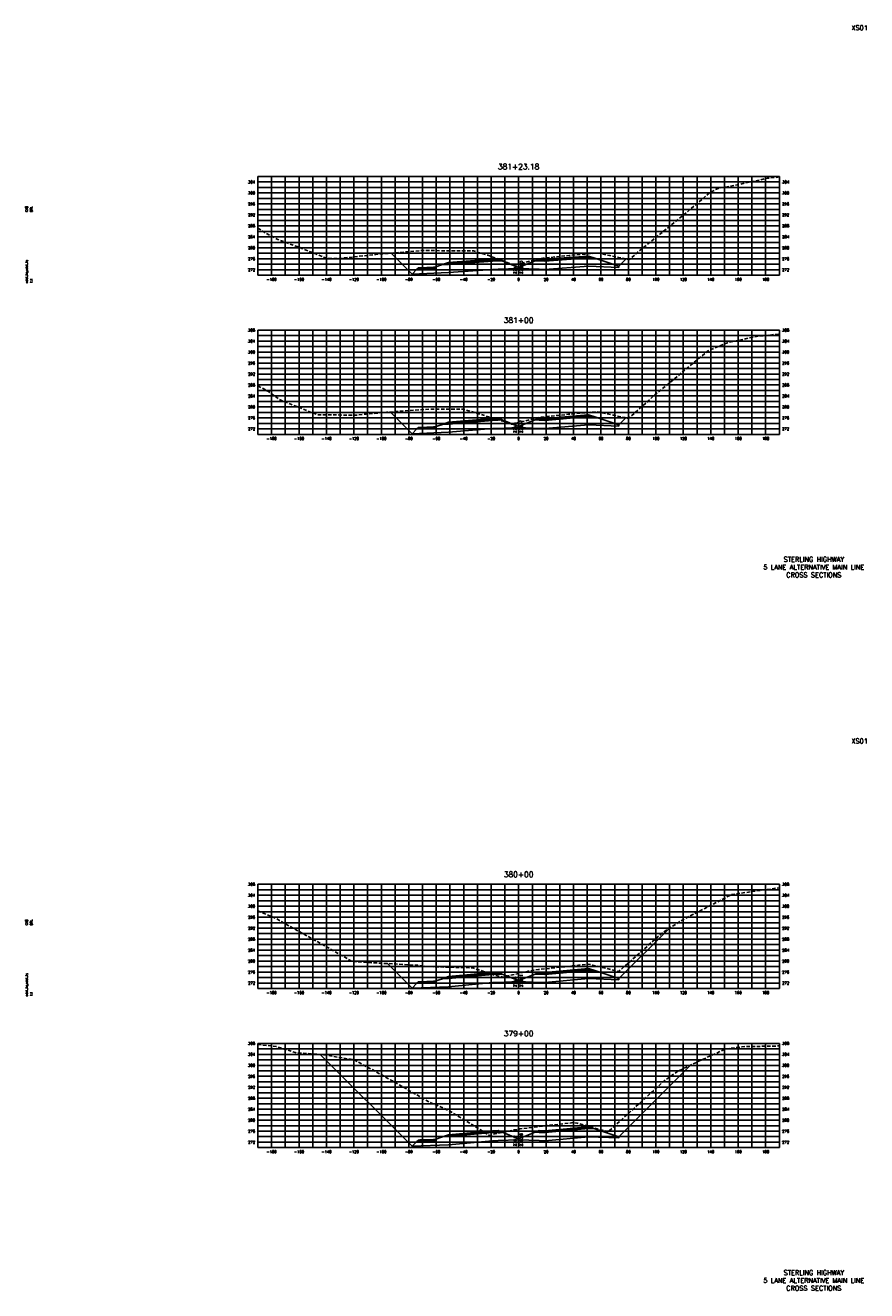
# Model space of a CAD drawing. Extents: x 37 to 10140, y -1968 to 9206.
# Tile 96 of 105: x 5877 to 6490, y 7296 to 8218. Entities that reach past the tile are written whole.
import ezdxf
from ezdxf.enums import TextEntityAlignment as Align

# ---------------------------------------------------------------- set-up
doc = ezdxf.new("R2010")
doc.units = 0
doc.header["$LTSCALE"] = 20
doc.header["$MEASUREMENT"] = 0
doc.linetypes.add('HIDDEN_050%', pattern=[0.1875, 0.125, -0.0625])
for name, color, linetype in [('S-AT-TXT175', 6, 'Continuous'), ('S-AT-TXT80', 1, 'Continuous'), ('XDATUM', 3, 'Continuous'), ('XEG', 1, 'HIDDEN_050%'), ('XFG', 2, 'Continuous'), ('XGRID', 251, 'Continuous'), ('XGRIDT', 2, 'Continuous'), ('XREF-BORDER', 7, 'Continuous')]:
    doc.layers.add(name, color=color, linetype=linetype)
doc.styles.add('L100', font='simplex.shx', dxfattribs={"height": 2})
doc.styles.add('L175', font='ROMANSM.shx', dxfattribs={"height": 3.5})
doc.styles.add('L80', font='ROMANSM.shx', dxfattribs={"height": 1.6})

# ---------------------------------------------------------------- blocks, each defined once
blk = doc.blocks.new('03025_00_att1')
at = {"layer": 'S-AT-TXT175', "style": 'L175'}
for tag, p in [('NUM', (32.402, 20.822)), ('LINE1', (30.64, 1.444)), ('LINE2', (30.64, 1.161)), ('LINE3', (30.64, 0.877))]:
    blk.add_attdef(tag, text='', height=0.175, dxfattribs=at).set_placement(p, align=Align.CENTER)
at = {"layer": 'S-AT-TXT80', "style": 'L80'}
for tag, p in [('DESIGNED', (2.094, 14.201)), ('CHECKED', (2.265, 14.201)), ('DRAFTED', (2.436, 14.201)), ('PCTB', (2.094, 11.605)), ('PSCALE', (2.265, 11.605)), ('PVIEW', (2.436, 11.605))]:
    blk.add_attdef(tag, p, '', height=0.08, rotation=90, dxfattribs=at)

msp = doc.modelspace()

# ---------------------------------------------------------------- linework, layer by layer
at = {"layer": 'XDATUM', "flags": 128}
for points in [[(6143.17, 8052.12), (6158.41, 8036.88), (6185, 8037.94), (6217, 8040.27), (6221, 8040.43), (6236, 8041.03), (6251, 8040.43), (6255, 8040.27), (6287, 8042.6), (6309, 8041.72), (6309, 8042.6), (6314.26, 8047.86)], [(6142.51, 7936.33), (6158.41, 7920.42), (6185, 7921.49), (6217, 7924.2), (6221, 7924.36), (6236, 7924.96), (6251, 7924.36), (6255, 7924.2), (6287, 7926.92), (6309, 7926.04), (6309, 7926.92), (6314.15, 7932.07)], [(6140.5, 7534.19), (6158.41, 7516.28), (6185, 7517.34), (6217, 7520.29), (6221, 7520.45), (6236, 7521.05), (6251, 7520.45), (6255, 7520.29), (6287, 7523.23), (6309, 7522.35), (6309, 7523.24), (6345.62, 7559.86)], [(6091.48, 7467.9), (6158.41, 7400.97), (6185, 7402.03), (6217, 7404.97), (6221, 7405.13), (6236, 7405.73), (6251, 7405.13), (6255, 7404.97), (6287, 7407.92), (6309, 7407.04), (6309, 7407.92), (6361.13, 7460.05)]]:
    msp.add_lwpolyline(points, dxfattribs=at)
at = {"layer": 'XEG', "flags": 128}
for points in [[(6046, 8070.34), (6051.61, 8066.8), (6060.57, 8062.06), (6078.01, 8055.61), (6096.22, 8048.38), (6105.58, 8048.24), (6131.87, 8051.13), (6159.55, 8053.56), (6167.52, 8054.15), (6183.01, 8053.82), (6203.17, 8053.74), (6213.53, 8050.59), (6218.75, 8048.8), (6232.61, 8043.4), (6236, 8044.25), (6237.31, 8044.57), (6249.39, 8047.57), (6250.54, 8047.8), (6253.62, 8048.46), (6259.63, 8049.04), (6273.07, 8050.41), (6286.91, 8051.68), (6292.86, 8052.26), (6293.83, 8052.1), (6295.69, 8051.82), (6302.43, 8050.34), (6306.32, 8049.53), (6307.12, 8049.36), (6309.05, 8048.95), (6316.87, 8047.31), (6321.48, 8051.64), (6351.29, 8075.92), (6356.85, 8080.55), (6375.45, 8096.36), (6381.42, 8099.31), (6393.03, 8101.5), (6417.07, 8106.68), (6426, 8107.64)], [(6046, 7955.48), (6053.72, 7951.17), (6062.85, 7944.85), (6089.27, 7934.34), (6117.07, 7933.95), (6124.83, 7934.8), (6139.62, 7936.1), (6160.38, 7937.72), (6171.28, 7938.4), (6195.94, 7938.31), (6225.5, 7929.29), (6230.56, 7927.55), (6231.74, 7927.55), (6236, 7928.61), (6238.79, 7929.3), (6241.3, 7929.92), (6245.8, 7931.04), (6248.59, 7931.72), (6249.31, 7931.84), (6252.97, 7932.63), (6256.06, 7932.96), (6272.37, 7934.63), (6275.42, 7934.93), (6292.21, 7936.47), (6294.51, 7936.13), (6294.98, 7936.08), (6313.42, 7932.21), (6316.13, 7931.66), (6328.7, 7942.8), (6333.92, 7947.7), (6346.2, 7957.71), (6373.7, 7980.76), (6388.14, 7986.79), (6409.25, 7991.36), (6426, 7993.17)], [(6046, 7572.54), (6059.42, 7567.01), (6061.85, 7565.64), (6066.09, 7563.07), (6097.02, 7545.84), (6114.74, 7535.68), (6162.66, 7532.91), (6170.06, 7532.01), (6202.54, 7531.09), (6218.53, 7525.68), (6224.6, 7524.38), (6228.09, 7525.23), (6236, 7527.03), (6242.37, 7528.49), (6243.08, 7528.64), (6247.1, 7529.38), (6250.44, 7529.78), (6266.59, 7531.56), (6269.37, 7531.87), (6286.68, 7533.8), (6289.81, 7533.12), (6290.14, 7533.08), (6307.76, 7528.73), (6308.87, 7528.39), (6316.99, 7535.42), (6336.03, 7552.53), (6343.23, 7558.36), (6355.8, 7566.23), (6391.36, 7584.6), (6426, 7589.44)], [(6046, 7475.18), (6059.36, 7473.8), (6073.24, 7469.28), (6095.51, 7467.59), (6108.09, 7465.24), (6115.92, 7464.18), (6142.93, 7449.3), (6172.48, 7432.31), (6177.78, 7430.48), (6185.92, 7426.62), (6186.3, 7426.38), (6193.2, 7422.23), (6214.76, 7408.92), (6217.32, 7409.64), (6232.31, 7412.85), (6236, 7413.5), (6236.35, 7413.56), (6236.78, 7413.64), (6238.73, 7413.87), (6256.25, 7416.04), (6275.88, 7418.24), (6276.16, 7418.27), (6278.55, 7417.87), (6278.56, 7417.87), (6279.41, 7417.64), (6301.3, 7411.52), (6303.86, 7413.88), (6342.15, 7448.73), (6352.02, 7455.65), (6367.87, 7463.3), (6386.87, 7471.93), (6398.7, 7473.57), (6426, 7474.15)]]:
    msp.add_lwpolyline(points, dxfattribs=at)
at = {"layer": 'XFG', "flags": 128}
for points in [[(6158.41, 8036.88), (6158.41, 8036.88), (6143.17, 8052.12)], [(6236, 8041.77), (6224.05, 8046.55), (6221, 8046.43), (6217, 8046.27), (6185, 8043.94), (6180.43, 8043.76), (6175, 8041.95), (6175, 8040.95), (6161.96, 8040.42), (6158.41, 8036.88), (6185, 8037.94), (6217, 8040.27), (6221, 8040.43), (6236, 8041.03), (6236, 8041.77)], [(6221, 8046.77), (6217, 8046.61), (6185, 8044.28), (6185, 8045.28), (6180.43, 8043.76), (6185, 8043.94), (6217, 8046.27), (6221, 8046.43), (6224.05, 8046.55), (6221, 8047.77), (6221, 8046.77)], [(6221, 8047.77), (6217, 8047.61), (6185, 8045.28), (6185, 8044.94), (6217, 8047.27), (6221, 8047.43), (6221, 8047.77)], [(6221, 8047.43), (6217, 8047.27), (6185, 8044.94), (6185, 8044.28), (6217, 8046.61), (6221, 8046.77), (6221, 8047.43)], [(6236, 8041.77), (6247.96, 8046.55), (6251, 8046.43), (6255, 8046.27), (6287, 8048.6), (6291.57, 8048.41), (6309, 8042.6), (6309, 8041.72), (6287, 8042.6), (6255, 8040.27), (6251, 8040.43), (6236, 8041.03)], [(6251, 8047.77), (6247.96, 8046.55), (6251, 8046.43), (6255, 8046.27), (6287, 8048.6), (6291.57, 8048.41), (6287, 8049.94), (6287, 8048.94), (6255, 8046.61), (6251, 8046.77), (6251, 8047.77)], [(6251, 8047.77), (6251, 8047.43), (6255, 8047.27), (6287, 8049.6), (6287, 8049.94), (6255, 8047.61), (6251, 8047.77)], [(6251, 8047.43), (6251, 8046.77), (6255, 8046.61), (6287, 8048.94), (6287, 8049.6), (6255, 8047.27), (6251, 8047.43)], [(6309, 8042.6), (6309, 8042.6), (6314.26, 8047.86)], [(6175, 8041.95), (6174, 8041.91), (6174, 8041.57), (6164, 8041.17), (6164, 8041.51), (6163, 8041.47), (6161.96, 8040.42), (6175, 8040.95), (6175, 8041.95)], [(6174, 8041.91), (6164, 8041.51), (6164, 8041.17), (6174, 8041.57), (6174, 8041.91)], [(6158.41, 7920.42), (6158.41, 7920.42), (6142.51, 7936.33)], [(6251, 7931.7), (6247.96, 7930.48), (6251, 7930.36), (6255, 7930.2), (6287, 7932.92), (6291.57, 7932.73), (6287, 7934.26), (6287, 7933.26), (6255, 7930.54), (6251, 7930.7), (6251, 7931.7)], [(6251, 7931.7), (6251, 7931.36), (6255, 7931.2), (6287, 7933.92), (6287, 7934.26), (6255, 7931.54), (6251, 7931.7)], [(6251, 7931.36), (6251, 7930.7), (6255, 7930.54), (6287, 7933.26), (6287, 7933.92), (6255, 7931.2), (6251, 7931.36)], [(6236, 7925.7), (6224.05, 7930.48), (6221, 7930.36), (6217, 7930.2), (6185, 7927.49), (6180.43, 7927.31), (6175, 7925.49), (6175, 7924.49), (6161.96, 7923.97), (6158.41, 7920.42), (6185, 7921.49), (6217, 7924.2), (6221, 7924.36), (6236, 7924.96), (6236, 7925.7)], [(6175, 7925.49), (6174, 7925.45), (6174, 7925.11), (6164, 7924.71), (6164, 7925.05), (6163, 7925.01), (6161.96, 7923.97), (6175, 7924.49), (6175, 7925.49)], [(6174, 7925.45), (6164, 7925.05), (6164, 7924.71), (6174, 7925.11), (6174, 7925.45)], [(6221, 7930.7), (6217, 7930.54), (6185, 7927.83), (6185, 7928.83), (6180.43, 7927.31), (6185, 7927.49), (6217, 7930.2), (6221, 7930.36), (6224.05, 7930.48), (6221, 7931.7), (6221, 7930.7)], [(6221, 7931.7), (6217, 7931.54), (6185, 7928.83), (6185, 7928.49), (6217, 7931.2), (6221, 7931.36), (6221, 7931.7)], [(6221, 7931.36), (6217, 7931.2), (6185, 7928.49), (6185, 7927.83), (6217, 7930.54), (6221, 7930.7), (6221, 7931.36)], [(6236, 7925.7), (6247.96, 7930.48), (6251, 7930.36), (6255, 7930.2), (6287, 7932.92), (6291.57, 7932.73), (6309, 7926.92), (6309, 7926.04), (6287, 7926.92), (6255, 7924.2), (6251, 7924.36), (6236, 7924.96)], [(6309, 7926.92), (6309, 7926.92), (6314.15, 7932.07)], [(6309, 7523.24), (6309, 7523.24), (6345.62, 7559.86)], [(6158.41, 7516.28), (6158.41, 7516.28), (6140.5, 7534.19)], [(6221, 7526.79), (6217, 7526.63), (6185, 7523.68), (6185, 7524.68), (6180.43, 7523.16), (6185, 7523.34), (6217, 7526.29), (6221, 7526.45), (6224.05, 7526.57), (6221, 7527.79), (6221, 7526.79)], [(6221, 7527.79), (6217, 7527.63), (6185, 7524.68), (6185, 7524.34), (6217, 7527.29), (6221, 7527.45), (6221, 7527.79)], [(6236, 7521.79), (6247.96, 7526.57), (6251, 7526.45), (6255, 7526.29), (6287, 7529.23), (6291.57, 7529.05), (6309, 7523.24), (6309, 7522.35), (6287, 7523.23), (6255, 7520.29), (6251, 7520.45), (6236, 7521.05)], [(6251, 7527.79), (6247.96, 7526.57), (6251, 7526.45), (6255, 7526.29), (6287, 7529.23), (6291.57, 7529.05), (6287, 7530.57), (6287, 7529.57), (6255, 7526.63), (6251, 7526.79), (6251, 7527.79)], [(6251, 7527.79), (6251, 7527.45), (6255, 7527.29), (6287, 7530.23), (6287, 7530.57), (6255, 7527.63), (6251, 7527.79)], [(6251, 7527.45), (6251, 7526.79), (6255, 7526.63), (6287, 7529.57), (6287, 7530.23), (6255, 7527.29), (6251, 7527.45)], [(6236, 7521.79), (6224.05, 7526.57), (6221, 7526.45), (6217, 7526.29), (6185, 7523.34), (6180.43, 7523.16), (6175, 7521.35), (6175, 7520.35), (6161.96, 7519.83), (6158.41, 7516.28), (6185, 7517.34), (6217, 7520.29), (6221, 7520.45), (6236, 7521.05), (6236, 7521.79)], [(6175, 7521.35), (6174, 7521.31), (6174, 7520.97), (6164, 7520.57), (6164, 7520.91), (6163, 7520.87), (6161.96, 7519.83), (6175, 7520.35), (6175, 7521.35)], [(6174, 7521.31), (6164, 7520.91), (6164, 7520.57), (6174, 7520.97), (6174, 7521.31)], [(6221, 7527.45), (6217, 7527.29), (6185, 7524.34), (6185, 7523.68), (6217, 7526.63), (6221, 7526.79), (6221, 7527.45)], [(6158.41, 7400.97), (6158.41, 7400.97), (6091.48, 7467.9)], [(6309, 7407.92), (6309, 7407.92), (6361.13, 7460.05)], [(6236, 7406.47), (6224.05, 7411.25), (6221, 7411.13), (6217, 7410.97), (6185, 7408.03), (6180.43, 7407.85), (6175, 7406.04), (6175, 7405.04), (6161.96, 7404.51), (6158.41, 7400.97), (6185, 7402.03), (6217, 7404.97), (6221, 7405.13), (6236, 7405.73), (6236, 7406.47)], [(6221, 7411.47), (6217, 7411.31), (6185, 7408.37), (6185, 7409.37), (6180.43, 7407.85), (6185, 7408.03), (6217, 7410.97), (6221, 7411.13), (6224.05, 7411.25), (6221, 7412.47), (6221, 7411.47)], [(6221, 7412.47), (6217, 7412.31), (6185, 7409.37), (6185, 7409.03), (6217, 7411.97), (6221, 7412.13), (6221, 7412.47)], [(6221, 7412.13), (6217, 7411.97), (6185, 7409.03), (6185, 7408.37), (6217, 7411.31), (6221, 7411.47), (6221, 7412.13)], [(6236, 7406.47), (6247.96, 7411.25), (6251, 7411.13), (6255, 7410.97), (6287, 7413.92), (6291.57, 7413.73), (6309, 7407.92), (6309, 7407.04), (6287, 7407.92), (6255, 7404.97), (6251, 7405.13), (6236, 7405.73)], [(6251, 7412.47), (6247.96, 7411.25), (6251, 7411.13), (6255, 7410.97), (6287, 7413.92), (6291.57, 7413.73), (6287, 7415.26), (6287, 7414.26), (6255, 7411.31), (6251, 7411.47), (6251, 7412.47)], [(6251, 7412.47), (6251, 7412.13), (6255, 7411.97), (6287, 7414.92), (6287, 7415.26), (6255, 7412.31), (6251, 7412.47)], [(6251, 7412.13), (6251, 7411.47), (6255, 7411.31), (6287, 7414.26), (6287, 7414.92), (6255, 7411.97), (6251, 7412.13)], [(6175, 7406.04), (6174, 7406), (6174, 7405.66), (6164, 7405.26), (6164, 7405.6), (6163, 7405.56), (6161.96, 7404.51), (6175, 7405.04), (6175, 7406.04)], [(6174, 7406), (6164, 7405.6), (6164, 7405.26), (6174, 7405.66), (6174, 7406)]]:
    msp.add_lwpolyline(points, dxfattribs=at)
at = {"layer": 'XGRID'}
for p, q in [((6046, 8036), (6046, 8108)), ((6046, 8108), (6426, 8108)), ((6046, 8104), (6426, 8104)), ((6046, 8100), (6426, 8100)), ((6056, 8036), (6056, 8108)), ((6066, 8036), (6066, 8108)), ((6076, 8036), (6076, 8108)), ((6086, 8036), (6086, 8108)), ((6096, 8036), (6096, 8108)), ((6106, 8036), (6106, 8108)), ((6116, 8036), (6116, 8108)), ((6126, 8036), (6126, 8108)), ((6136, 8036), (6136, 8108)), ((6146, 8036), (6146, 8108)), ((6156, 8036), (6156, 8108)), ((6166, 8036), (6166, 8108)), ((6176, 8036), (6176, 8108)), ((6186, 8036), (6186, 8108)), ((6196, 8036), (6196, 8108)), ((6206, 8036), (6206, 8108)), ((6216, 8036), (6216, 8108)), ((6226, 8036), (6226, 8108)), ((6236, 8036), (6236, 8108)), ((6246, 8036), (6246, 8108)), ((6256, 8036), (6256, 8108)), ((6266, 8036), (6266, 8108)), ((6276, 8036), (6276, 8108)), ((6286, 8036), (6286, 8108)), ((6296, 8036), (6296, 8108)), ((6306, 8036), (6306, 8108)), ((6316, 8036), (6316, 8108)), ((6326, 8036), (6326, 8108)), ((6336, 8036), (6336, 8108)), ((6346, 8036), (6346, 8108)), ((6356, 8036), (6356, 8108)), ((6366, 8036), (6366, 8108)), ((6376, 8036), (6376, 8108)), ((6386, 8036), (6386, 8108)), ((6396, 8036), (6396, 8108)), ((6406, 8036), (6406, 8108)), ((6416, 8036), (6416, 8108)), ((6426, 8036), (6426, 8108)), ((6046, 8096), (6426, 8096)), ((6046, 8092), (6426, 8092)), ((6046, 8088), (6426, 8088)), ((6046, 8084), (6426, 8084)), ((6046, 8080), (6426, 8080)), ((6046, 8076), (6426, 8076)), ((6046, 8072), (6426, 8072)), ((6046, 8068), (6426, 8068)), ((6046, 8064), (6426, 8064)), ((6046, 8060), (6426, 8060)), ((6046, 8056), (6426, 8056)), ((6046, 8052), (6426, 8052)), ((6046, 8048), (6426, 8048)), ((6046, 8044), (6426, 8044)), ((6046, 8040), (6426, 8040)), ((6046, 8036), (6426, 8036)), ((6046, 7920), (6046, 7996)), ((6046, 7996), (6426, 7996)), ((6046, 7992), (6426, 7992)), ((6056, 7920), (6056, 7996)), ((6066, 7920), (6066, 7996)), ((6076, 7920), (6076, 7996)), ((6086, 7920), (6086, 7996)), ((6096, 7920), (6096, 7996)), ((6106, 7920), (6106, 7996)), ((6116, 7920), (6116, 7996)), ((6126, 7920), (6126, 7996)), ((6136, 7920), (6136, 7996)), ((6146, 7920), (6146, 7996)), ((6156, 7920), (6156, 7996)), ((6166, 7920), (6166, 7996)), ((6176, 7920), (6176, 7996)), ((6186, 7920), (6186, 7996)), ((6196, 7920), (6196, 7996)), ((6206, 7920), (6206, 7996)), ((6216, 7920), (6216, 7996)), ((6226, 7920), (6226, 7996)), ((6236, 7920), (6236, 7996)), ((6246, 7920), (6246, 7996)), ((6256, 7920), (6256, 7996)), ((6266, 7920), (6266, 7996)), ((6276, 7920), (6276, 7996)), ((6286, 7920), (6286, 7996)), ((6296, 7920), (6296, 7996)), ((6306, 7920), (6306, 7996)), ((6316, 7920), (6316, 7996)), ((6326, 7920), (6326, 7996)), ((6336, 7920), (6336, 7996)), ((6346, 7920), (6346, 7996)), ((6356, 7920), (6356, 7996)), ((6366, 7920), (6366, 7996)), ((6376, 7920), (6376, 7996)), ((6386, 7920), (6386, 7996)), ((6396, 7920), (6396, 7996)), ((6406, 7920), (6406, 7996)), ((6416, 7920), (6416, 7996)), ((6426, 7920), (6426, 7996)), ((6046, 7988), (6426, 7988)), ((6046, 7984), (6426, 7984)), ((6046, 7980), (6426, 7980)), ((6046, 7976), (6426, 7976)), ((6046, 7972), (6426, 7972)), ((6046, 7968), (6426, 7968)), ((6046, 7964), (6426, 7964)), ((6046, 7960), (6426, 7960)), ((6046, 7956), (6426, 7956)), ((6046, 7952), (6426, 7952)), ((6046, 7948), (6426, 7948)), ((6046, 7944), (6426, 7944)), ((6046, 7940), (6426, 7940)), ((6046, 7936), (6426, 7936)), ((6046, 7932), (6426, 7932)), ((6046, 7928), (6426, 7928)), ((6046, 7924), (6426, 7924)), ((6046, 7920), (6426, 7920)), ((6046, 7516), (6046, 7592)), ((6046, 7592), (6426, 7592)), ((6046, 7588), (6426, 7588)), ((6046, 7584), (6426, 7584)), ((6056, 7516), (6056, 7592)), ((6066, 7516), (6066, 7592)), ((6076, 7516), (6076, 7592)), ((6086, 7516), (6086, 7592)), ((6096, 7516), (6096, 7592)), ((6106, 7516), (6106, 7592)), ((6116, 7516), (6116, 7592)), ((6126, 7516), (6126, 7592)), ((6136, 7516), (6136, 7592)), ((6146, 7516), (6146, 7592)), ((6156, 7516), (6156, 7592)), ((6166, 7516), (6166, 7592)), ((6176, 7516), (6176, 7592)), ((6186, 7516), (6186, 7592)), ((6196, 7516), (6196, 7592)), ((6206, 7516), (6206, 7592)), ((6216, 7516), (6216, 7592)), ((6226, 7516), (6226, 7592)), ((6236, 7516), (6236, 7592)), ((6246, 7516), (6246, 7592)), ((6256, 7516), (6256, 7592)), ((6266, 7516), (6266, 7592)), ((6276, 7516), (6276, 7592)), ((6286, 7516), (6286, 7592)), ((6296, 7516), (6296, 7592)), ((6306, 7516), (6306, 7592)), ((6316, 7516), (6316, 7592)), ((6326, 7516), (6326, 7592)), ((6336, 7516), (6336, 7592)), ((6346, 7516), (6346, 7592)), ((6356, 7516), (6356, 7592)), ((6366, 7516), (6366, 7592)), ((6376, 7516), (6376, 7592)), ((6386, 7516), (6386, 7592)), ((6396, 7516), (6396, 7592)), ((6406, 7516), (6406, 7592)), ((6416, 7516), (6416, 7592)), ((6426, 7516), (6426, 7592)), ((6046, 7580), (6426, 7580)), ((6046, 7576), (6426, 7576)), ((6046, 7572), (6426, 7572)), ((6046, 7568), (6426, 7568)), ((6046, 7564), (6426, 7564)), ((6046, 7560), (6426, 7560)), ((6046, 7556), (6426, 7556)), ((6046, 7552), (6426, 7552)), ((6046, 7548), (6426, 7548)), ((6046, 7544), (6426, 7544)), ((6046, 7540), (6426, 7540)), ((6046, 7536), (6426, 7536)), ((6046, 7532), (6426, 7532)), ((6046, 7528), (6426, 7528)), ((6046, 7524), (6426, 7524)), ((6046, 7520), (6426, 7520)), ((6046, 7516), (6426, 7516)), ((6046, 7400), (6046, 7476)), ((6046, 7476), (6426, 7476)), ((6056, 7400), (6056, 7476)), ((6066, 7400), (6066, 7476)), ((6076, 7400), (6076, 7476)), ((6086, 7400), (6086, 7476)), ((6096, 7400), (6096, 7476)), ((6106, 7400), (6106, 7476)), ((6116, 7400), (6116, 7476)), ((6126, 7400), (6126, 7476)), ((6136, 7400), (6136, 7476)), ((6146, 7400), (6146, 7476)), ((6156, 7400), (6156, 7476)), ((6166, 7400), (6166, 7476)), ((6176, 7400), (6176, 7476)), ((6186, 7400), (6186, 7476)), ((6196, 7400), (6196, 7476)), ((6206, 7400), (6206, 7476)), ((6216, 7400), (6216, 7476)), ((6226, 7400), (6226, 7476)), ((6236, 7400), (6236, 7476)), ((6246, 7400), (6246, 7476)), ((6256, 7400), (6256, 7476)), ((6266, 7400), (6266, 7476)), ((6276, 7400), (6276, 7476)), ((6286, 7400), (6286, 7476)), ((6296, 7400), (6296, 7476)), ((6306, 7400), (6306, 7476)), ((6316, 7400), (6316, 7476)), ((6326, 7400), (6326, 7476)), ((6336, 7400), (6336, 7476)), ((6346, 7400), (6346, 7476)), ((6356, 7400), (6356, 7476)), ((6366, 7400), (6366, 7476)), ((6376, 7400), (6376, 7476)), ((6386, 7400), (6386, 7476)), ((6396, 7400), (6396, 7476)), ((6406, 7400), (6406, 7476)), ((6416, 7400), (6416, 7476)), ((6426, 7400), (6426, 7476)), ((6046, 7472), (6426, 7472)), ((6046, 7468), (6426, 7468)), ((6046, 7464), (6426, 7464)), ((6046, 7460), (6426, 7460)), ((6046, 7456), (6426, 7456)), ((6046, 7452), (6426, 7452)), ((6046, 7448), (6426, 7448)), ((6046, 7444), (6426, 7444)), ((6046, 7440), (6426, 7440)), ((6046, 7436), (6426, 7436)), ((6046, 7432), (6426, 7432)), ((6046, 7428), (6426, 7428)), ((6046, 7424), (6426, 7424)), ((6046, 7420), (6426, 7420)), ((6046, 7416), (6426, 7416)), ((6046, 7412), (6426, 7412)), ((6046, 7408), (6426, 7408)), ((6046, 7404), (6426, 7404)), ((6046, 7400), (6426, 7400))]:
    msp.add_line(p, q, dxfattribs=at)

# ---------------------------------------------------------------- block references
at = {"layer": 'XREF-BORDER'}
ref = msp.add_blockref('03025_00_att1', (5836.45, 7798.23), dxfattribs=dict(at, xscale=20, yscale=20, zscale=20))
ref.add_attrib('LINE1', 'STERLING HIGHWAY', dxfattribs={"layer": 'S-AT-TXT175', "height": 3.5, "style": 'L175'}).set_placement((6451.07, 7827.1), align=Align.CENTER)
ref.add_attrib('LINE2', '5 LANE ALTERNATIVE MAIN LINE', dxfattribs={"layer": 'S-AT-TXT175', "height": 3.5, "style": 'L175'}).set_placement((6451.07, 7821.44), align=Align.CENTER)
ref.add_attrib('LINE3', 'CROSS SECTIONS', dxfattribs={"layer": 'S-AT-TXT175', "height": 3.5, "style": 'L175'}).set_placement((6451.07, 7815.77), align=Align.CENTER)
ref.add_attrib('NUM', 'XS01', dxfattribs={"layer": 'S-AT-TXT175', "height": 3.5, "style": 'L175'}).set_placement((6484.49, 8214.66), align=Align.CENTER)
ref.add_attrib('DESIGNED', 'CAB', (5878.33, 8082.25), dxfattribs={"layer": 'S-AT-TXT80', "height": 1.6, "rotation": 90, "style": 'L80'})
ref.add_attrib('CHECKED', 'DRL', (5881.75, 8082.25), dxfattribs={"layer": 'S-AT-TXT80', "height": 1.6, "rotation": 90, "style": 'L80'})
ref.add_attrib('PCTB', 'adot_hs,adot_fs', (5878.33, 8030.32), dxfattribs={"layer": 'S-AT-TXT80', "height": 1.6, "rotation": 90, "style": 'L80'})
ref.add_attrib('PSCALE', '1:1', (5881.75, 8030.32), dxfattribs={"layer": 'S-AT-TXT80', "height": 1.6, "rotation": 90, "style": 'L80'})
ref = msp.add_blockref('03025_00_att1', (5836.45, 7278.23), dxfattribs=dict(at, xscale=20, yscale=20, zscale=20))
ref.add_attrib('LINE1', 'STERLING HIGHWAY', dxfattribs={"layer": 'S-AT-TXT175', "height": 3.5, "style": 'L175'}).set_placement((6451.07, 7307.1), align=Align.CENTER)
ref.add_attrib('LINE2', '5 LANE ALTERNATIVE MAIN LINE', dxfattribs={"layer": 'S-AT-TXT175', "height": 3.5, "style": 'L175'}).set_placement((6451.07, 7301.44), align=Align.CENTER)
ref.add_attrib('LINE3', 'CROSS SECTIONS', dxfattribs={"layer": 'S-AT-TXT175', "height": 3.5, "style": 'L175'}).set_placement((6451.07, 7295.77), align=Align.CENTER)
ref.add_attrib('NUM', 'XS01', dxfattribs={"layer": 'S-AT-TXT175', "height": 3.5, "style": 'L175'}).set_placement((6484.49, 7694.66), align=Align.CENTER)
ref.add_attrib('DESIGNED', 'CAB', (5878.33, 7562.25), dxfattribs={"layer": 'S-AT-TXT80', "height": 1.6, "rotation": 90, "style": 'L80'})
ref.add_attrib('CHECKED', 'DRL', (5881.75, 7562.25), dxfattribs={"layer": 'S-AT-TXT80', "height": 1.6, "rotation": 90, "style": 'L80'})
ref.add_attrib('PCTB', 'adot_hs,adot_fs', (5878.33, 7510.32), dxfattribs={"layer": 'S-AT-TXT80', "height": 1.6, "rotation": 90, "style": 'L80'})
ref.add_attrib('PSCALE', '1:1', (5881.75, 7510.32), dxfattribs={"layer": 'S-AT-TXT80', "height": 1.6, "rotation": 90, "style": 'L80'})

# ---------------------------------------------------------------- texts
at = {"layer": 'XGRIDT', "style": 'L100'}
for s, p in [('381+23.18', (6236, 8112)), ('381+00', (6236, 8000)), ('380+00', (6236, 7596)), ('379+00', (6236, 7480))]:
    msp.add_text(s, height=4, dxfattribs=at).set_placement(p, align=Align.BOTTOM_CENTER)
for s, p in [('304', (6044, 8104)), ('300', (6044, 8096)), ('296', (6044, 8088)), ('292', (6044, 8080)), ('288', (6044, 8072)), ('284', (6044, 8064)), ('280', (6044, 8056)), ('276', (6044, 8048)), ('272', (6044, 8040)), ('308', (6044, 7996)), ('304', (6044, 7988)), ('300', (6044, 7980)), ('296', (6044, 7972)), ('292', (6044, 7964)), ('288', (6044, 7956)), ('284', (6044, 7948)), ('280', (6044, 7940)), ('276', (6044, 7932)), ('272', (6044, 7924)), ('308', (6044, 7592)), ('304', (6044, 7584)), ('300', (6044, 7576)), ('296', (6044, 7568)), ('292', (6044, 7560)), ('288', (6044, 7552)), ('284', (6044, 7544)), ('280', (6044, 7536)), ('276', (6044, 7528)), ('272', (6044, 7520)), ('308', (6044, 7476)), ('304', (6044, 7468)), ('300', (6044, 7460)), ('296', (6044, 7452)), ('292', (6044, 7444)), ('288', (6044, 7436)), ('284', (6044, 7428)), ('280', (6044, 7420)), ('276', (6044, 7412)), ('272', (6044, 7404))]:
    msp.add_text(s, height=2, dxfattribs=at).set_placement(p, align=Align.MIDDLE_RIGHT)
for s, p in [('304', (6428, 8104)), ('300', (6428, 8096)), ('296', (6428, 8088)), ('292', (6428, 8080)), ('288', (6428, 8072)), ('284', (6428, 8064)), ('280', (6428, 8056)), ('276', (6428, 8048)), ('272', (6428, 8040)), ('308', (6428, 7996)), ('304', (6428, 7988)), ('300', (6428, 7980)), ('296', (6428, 7972)), ('292', (6428, 7964)), ('288', (6428, 7956)), ('284', (6428, 7948)), ('280', (6428, 7940)), ('276', (6428, 7932)), ('272', (6428, 7924)), ('308', (6428, 7592)), ('304', (6428, 7584)), ('300', (6428, 7576)), ('296', (6428, 7568)), ('292', (6428, 7560)), ('288', (6428, 7552)), ('284', (6428, 7544)), ('280', (6428, 7536)), ('276', (6428, 7528)), ('272', (6428, 7520)), ('308', (6428, 7476)), ('304', (6428, 7468)), ('300', (6428, 7460)), ('296', (6428, 7452)), ('292', (6428, 7444)), ('288', (6428, 7436)), ('284', (6428, 7428)), ('280', (6428, 7420)), ('276', (6428, 7412)), ('272', (6428, 7404))]:
    msp.add_text(s, height=2, dxfattribs=at).set_placement(p, align=Align.MIDDLE_LEFT)
for s, p in [('275.80', (6237, 8037)), ('275.77', (6237, 7921)), ('275.81', (6237, 7517)), ('276.16', (6237, 7401))]:
    msp.add_text(s, height=2, rotation=90, dxfattribs=at).set_placement(p, align=Align.TOP_LEFT)
for s, p in [('274.1', (6235, 8037)), ('274.3', (6235, 7921)), ('275.5', (6235, 7517)), ('276.8', (6235, 7401))]:
    msp.add_text(s, height=2, rotation=90, dxfattribs=at).set_placement(p, align=Align.BOTTOM_LEFT)
for s, p in [('-180', (6056, 8034)), ('-160', (6076, 8034)), ('-140', (6096, 8034)), ('-120', (6116, 8034)), ('-100', (6136, 8034)), ('-80', (6156, 8034)), ('-60', (6176, 8034)), ('-40', (6196, 8034)), ('-20', (6216, 8034)), ('0', (6236, 8034)), ('20', (6256, 8034)), ('40', (6276, 8034)), ('60', (6296, 8034)), ('80', (6316, 8034)), ('100', (6336, 8034)), ('120', (6356, 8034)), ('140', (6376, 8034)), ('160', (6396, 8034)), ('180', (6416, 8034)), ('-180', (6056, 7918)), ('-160', (6076, 7918)), ('-140', (6096, 7918)), ('-120', (6116, 7918)), ('-100', (6136, 7918)), ('-80', (6156, 7918)), ('-60', (6176, 7918)), ('-40', (6196, 7918)), ('-20', (6216, 7918)), ('0', (6236, 7918)), ('20', (6256, 7918)), ('40', (6276, 7918)), ('60', (6296, 7918)), ('80', (6316, 7918)), ('100', (6336, 7918)), ('120', (6356, 7918)), ('140', (6376, 7918)), ('160', (6396, 7918)), ('180', (6416, 7918)), ('-180', (6056, 7514)), ('-160', (6076, 7514)), ('-140', (6096, 7514)), ('-120', (6116, 7514)), ('-100', (6136, 7514)), ('-80', (6156, 7514)), ('-60', (6176, 7514)), ('-40', (6196, 7514)), ('-20', (6216, 7514)), ('0', (6236, 7514)), ('20', (6256, 7514)), ('40', (6276, 7514)), ('60', (6296, 7514)), ('80', (6316, 7514)), ('100', (6336, 7514)), ('120', (6356, 7514)), ('140', (6376, 7514)), ('160', (6396, 7514)), ('180', (6416, 7514)), ('-180', (6056, 7398)), ('-160', (6076, 7398)), ('-140', (6096, 7398)), ('-120', (6116, 7398)), ('-100', (6136, 7398)), ('-80', (6156, 7398)), ('-60', (6176, 7398)), ('-40', (6196, 7398)), ('-20', (6216, 7398)), ('0', (6236, 7398)), ('20', (6256, 7398)), ('40', (6276, 7398)), ('60', (6296, 7398)), ('80', (6316, 7398)), ('100', (6336, 7398)), ('120', (6356, 7398)), ('140', (6376, 7398)), ('160', (6396, 7398)), ('180', (6416, 7398))]:
    msp.add_text(s, height=2, dxfattribs=at).set_placement(p, align=Align.TOP_CENTER)

doc.saveas('drawing.dxf')
